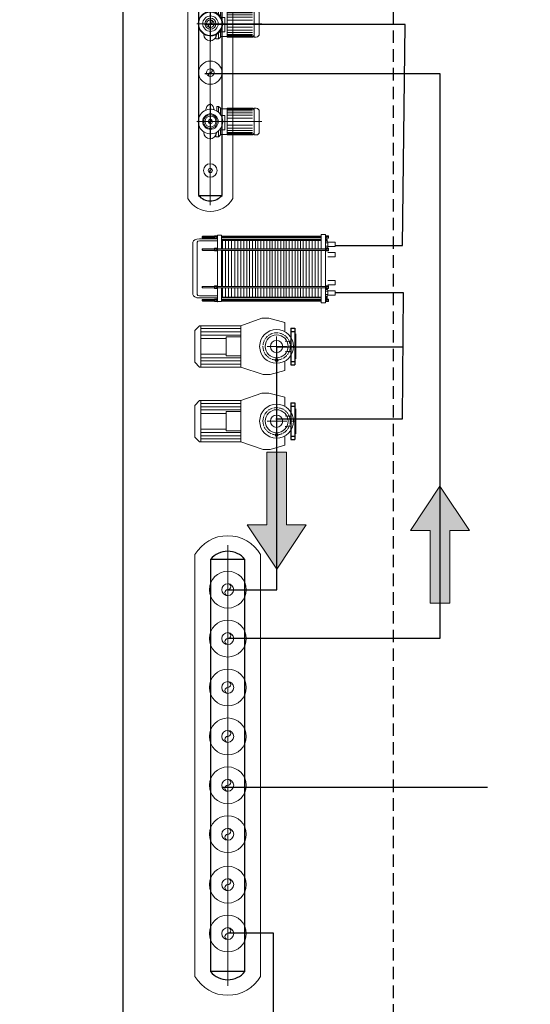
# Model space of a CAD drawing. Header units: inches. Extents: x 8001 to 766003, y -84601 to 563258.
# Tile 109 of 169: x 244270 to 245308, y 507919 to 509922. Entities that reach past the tile are written whole.
import ezdxf

# ---------------------------------------------------------------- set-up
doc = ezdxf.new("R2010")
doc.units = ezdxf.units.IN
doc.header["$MEASUREMENT"] = 0
for name, pattern in [('ACAD_ISO04W100', [30, 24, -3, 0, -3]), ('CONTINOUS', [0]), ('Dashed', [19.05, 12.7, -6.35]), ('HIDDEN', [9.525, 6.35, -3.175])]:
    doc.linetypes.add(name, pattern=pattern)
for name, color, linetype, lineweight in [('-0-Cihaz', 150, 'Continuous', 40), ('000 vrf PİPES', 2, 'Continuous', 18), ('0_Оси', 73, 'ACAD_ISO04W100', 20), ('_6-SGM-HT-_İç Tasarım_', 7, 'Continuous', 9), ('SGM-M-500-1-HI-HWS-RAD', 1, 'CONTINOUS', 30), ('SGM-M-500-2-HI-HWR-RAD', 3, 'HIDDEN', 30), ('SGM-M-500-9-HI-EQM', 150, 'CONTINOUS', 20), ('SGM-M-700-5-HVAC-WS-CWS-FCU', 32, 'CONTINOUS', 30), ('SGM-M-700-9-HVAC-WS-CWS-CON', 160, 'CONTINOUS', 30), ('оборудование', 216, 'Continuous', 30), ('Тонкие', 252, 'Continuous', 13)]:
    doc.layers.add(name, color=color, linetype=linetype, lineweight=lineweight)

# ---------------------------------------------------------------- blocks, each defined once
blk = doc.blocks.new('fkjhkhk')
at = {"color": 1, "linetype": 'Dashed', "ltscale": 2}
blk.add_line((222297.2, 272846.6), (222297.2, 260958.9), dxfattribs=at)
for q in [(221747.2, 267246.6), (221747.2, 266026.6)]:
    blk.add_line((221747.2, 272646.6), q)
blk = doc.blocks.new('Flow Direction - Flow Direction _25mm_-15131940-FIRST FLOOR DOMESTIC WATER PLUMBING PLANS A2')
at = {"layer": '_6-SGM-HT-_İç Tasarım_'}
blk.add_hatch(color=256, dxfattribs=at).paths.add_polyline_path([(0, 0), (-90, -60), (-90, -20), (-238, -20), (-238, 20), (-90, 20), (-90, 60)])
for p, q in [((0, 0), (-90, 60)), ((-90, 60), (-90, 20)), ((-90, 60), (0, 0)), ((-90, 20), (-90, 60)), ((-90, 20), (-238, 20)), ((-238, 20), (-238, -20)), ((-238, 20), (-238, -20)), ((-90, 20), (-238, 20)), ((-90, -60), (0, 0)), ((-238, -20), (-90, -20)), ((-90, -20), (-238, -20)), ((-90, -60), (0, 0)), ((-90, -20), (-90, -60)), ((-90, -20), (-90, -60))]:
    blk.add_line(p, q, dxfattribs=at)
blk = doc.blocks.new('*U58')
at = {"lineweight": 0, "ltscale": 40}
for p, q in [((277.31, 21), (2.08, 21)), ((2.08, -21), (277.31, -21))]:
    blk.add_line(p, q, dxfattribs=at)
at = {"lineweight": 30}
for p, q in [((5.17, 11), (5.17, -11)), ((274.22, 11), (5.17, 11)), ((274.22, 11), (274.22, -11)), ((5.17, -11), (274.22, -11))]:
    blk.add_line(p, q, dxfattribs=at)
at = {"lineweight": 5, "ltscale": 25}
blk.add_line((-4, 0), (283.39, 0), dxfattribs=at)
at = {"lineweight": 0, "ltscale": 40}
for centre, start, end in [((14.29, 0), 120.1773, 239.8227), ((265.1, 0), 300.1773, 59.8227)]:
    blk.add_arc(centre, 24.29, start, end, dxfattribs=at)
at = {"lineweight": 30}
for centre, start, end in [((14.29, 0), 129.67762, 230.32238), ((265.1, 0), 309.67762, 50.32238)]:
    blk.add_arc(centre, 14.29, start, end, dxfattribs=at)
blk = doc.blocks.new('*U265')
at = {"color": 0, "linetype": 'Continuous'}
for radius in [4.35, 1.35]:
    blk.add_circle((0, 0), radius, dxfattribs=at)
for centre, start, end in [((0, 0.67), 90, 270), ((0, -0.68), 270, 90)]:
    blk.add_arc(centre, 0.675, start, end, dxfattribs=at)
blk = doc.blocks.new('*U266')
at = {"color": 0, "linetype": 'Continuous'}
for radius in [7.45, 2.45]:
    blk.add_circle((0, 0), radius, dxfattribs=at)
for centre, start, end in [((0, 1.22), 90, 270), ((0, -1.22), 270, 90)]:
    blk.add_arc(centre, 1.23, start, end, dxfattribs=at)
blk = doc.blocks.new('A$Cdd9a3bca')
at = {"layer": 'SGM-M-500-9-HI-EQM', "ltscale": 30}
for p, q in [((-496, -104), (-496, 104)), ((-464, 136), (-445, 136)), ((-445, 117), (-431, 136)), ((-445, 136), (-445, 117)), ((-445, 117, 0), (-445, -117, 0)), ((-431, 136), (-175, 136)), ((-175, 130), (-427, 130, 0)), ((-175, 121), (-427, 121, 0)), ((-175, 110), (-427, 110, 0)), ((-175, 136), (-171, 136, 0)), ((-171, 130), (-175, 130)), ((-171, 121), (-175, 121)), ((-171, 110), (-175, 110)), ((-171, 136), (-171, -136)), ((-171, 136, 0), (-171, 130, 0)), ((-171, 130, 0), (-102, 130, 0)), ((-92, 145), (-102, 136)), ((-102, 80), (-102, 136)), ((-83, 154), (-91, 146)), ((-83, 100), (-83, 154)), ((-83, 154), (-64, 154)), ((-64, 113), (-64, 154)), ((0, -184), (0, 184)), ((-131, 0), (-523, 0)), ((-175, 90), (-427, 90, 0)), ((-175, 66), (-427, 66, 0)), ((-175, 36), (-427, 36, 0)), ((-175, 0), (-427, 0, 0)), ((-171, 90), (-175, 90)), ((-171, 66), (-175, 66)), ((-171, 36), (-175, 36)), ((-171, 0), (-175, 0)), ((-145, 63, 0), (-113, 63, 0)), ((-145, -83, 0), (-145, 63, 0)), ((138, 0), (-127, 0)), ((-175, -36), (-427, -36, 0)), ((-175, -66), (-427, -66, 0)), ((-175, -90), (-427, -90, 0)), ((-171, -36), (-175, -36)), ((-171, -66), (-175, -66)), ((-171, -90), (-175, -90)), ((-108, -83, 0), (-145, -83, 0)), ((-102, -136), (-102, -80)), ((-83, -154), (-83, -100)), ((-445, -136), (-464, -136)), ((-445, -117), (-445, -136)), ((-431, -136), (-445, -117)), ((-175, -136), (-431, -136)), ((-175, -110), (-427, -110, 0)), ((-175, -121), (-427, -121, 0)), ((-175, -130), (-427, -130, 0)), ((-171, -110), (-175, -110)), ((-171, -121), (-175, -121)), ((-171, -130), (-175, -130)), ((-171, -136, 0), (-175, -136)), ((-171, -130, 0), (-171, -136, 0)), ((-102, -130, 0), (-171, -130, 0)), ((-102, -136), (-102, -108)), ((-102, -136), (-102, -108)), ((-102, -136), (-102, -108)), ((-83, -154), (-102, -136)), ((-83, -154), (-102, -136)), ((-83, -154), (-102, -136)), ((-91, -146), (-102, -136)), ((-83, -154), (-90, -148)), ((-83, -154), (-83, -124)), ((-83, -154), (-83, -124)), ((-83, -154), (-83, -124)), ((-83, -154), (-55, -154)), ((-83, -154), (-64, -154)), ((-83, -154), (-64, -154)), ((-83, -154), (-64, -154)), ((-55, -154), (-55, -117)), ((-55, -134), (-55, -117)), ((-55, -134), (-55, -117)), ((-55, -134), (-55, -117))]:
    blk.add_line(p, q, dxfattribs=at)
for centre, major_axis, start_param, end_param in [((-464, 104), (22.6, 22.6), 0.785398, 2.356194), ((0, 0), (88.2, 88.2), 3.129705, 7.882529), ((0, 0), (88.2, 88.2), 1.605658, 3.106731), ((-464, -104), (22.6, -22.6), 3.926991, 5.497787), ((4, -111, 0), (45, -45), 3.993923, 7.074717)]:
    blk.add_ellipse(centre, major_axis=major_axis, ratio=1, start_param=start_param, end_param=end_param, dxfattribs=at)
for major_axis in [(55.6, 55.6), (39.6, 39.6)]:
    blk.add_ellipse((0, 0), major_axis=major_axis, ratio=1, dxfattribs=at)
blk.add_open_spline([(-36, 119), (-31, 146), (-22, 175), (33, 174), (44, 143), (50, 114)], degree=3, knots=[1.28065, 1.28065, 1.28065, 1.28065, 49.712881, 68.186322, 123.928132, 123.928132, 123.928132, 123.928132], dxfattribs=at)
blk = doc.blocks.new('A$C978089e6')
at = {"xscale": -0.25, "yscale": 0.25, "zscale": 0.25}
for p in [(-420.1, 71), (-420.1, -177.8)]:
    blk.add_blockref('A$Cdd9a3bca', p, dxfattribs=at)
at = {"layer": 'SGM-M-500-9-HI-EQM', "ltscale": 30, "xscale": 2.714285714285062, "yscale": 2.714285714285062, "zscale": 2.714285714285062, "rotation": 90.00000000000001}
blk.add_blockref('*U58', (-420.6, -379.5), dxfattribs=at)
at = {"layer": 'SGM-M-500-9-HI-EQM', "ltscale": 30, "xscale": -3.969657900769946, "yscale": 3.969657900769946, "zscale": 3.969657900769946}
for name, p in [('*U266', (-420.6, 319.8)), ('*U266', (-420.6, 195.4)), ('*U266', (-420.6, 71)), ('*U266', (-420.6, -53.4)), ('*U265', (-420.6, -177.8)), ('*U265', (-420.6, -302.2))]:
    blk.add_blockref(name, p, dxfattribs=at)
blk = doc.blocks.new('ESANJOR')
at = {"layer": '-0-Cihaz', "color": 132, "lineweight": 0}
for p, q in [((-54.97, 55.37), (-58.5, 55.37)), ((-32.23, 55.37), (-35.76, 55.37)), ((35.76, 55.37), (32.24, 55.37)), ((59.46, 55.37), (55.93, 55.37)), ((-59.3, 52.59), (-59.3, 52.49)), ((-59.3, 52.49), (-54.17, 52.49)), ((-59.08, 53.18), (-59.08, 55.2)), ((-54.59, 53.01), (-58.88, 53.01)), ((-58.13, -44.63), (-58.13, 48.58)), ((-57.91, 53.18), (-57.91, 55.2)), ((-57.87, 48.58), (-57.87, -44.63)), ((-55.6, 48.58), (-55.6, -44.63)), ((-55.56, 53.18), (-55.56, 55.2)), ((-55.34, -44.63), (-55.34, 48.58)), ((-54.39, 53.18), (-54.39, 55.2)), ((-54.17, 52.49), (-54.17, 52.59)), ((-52.39, 53.97), (-52.39, 53.97)), ((-52.39, 52.59), (-52.39, 53.97)), ((-52.39, 52.59), (-52.39, 52.59)), ((-52.04, -44.63), (-52.04, 48.58)), ((-49.64, 54.08), (-52.01, 54.08)), ((-49.64, 52.49), (-52.01, 52.49)), ((-51.62, 53.96), (-51.62, 52.6)), ((-50.61, -44.63), (-50.61, 48.58)), ((-50.04, 53.96), (-50.04, 52.6)), ((-36.56, 52.59), (-36.56, 52.49)), ((-36.56, 52.49), (-31.43, 52.49)), ((-36.34, 53.18), (-36.34, 55.2)), ((-31.85, 53.01), (-36.14, 53.01)), ((-35.39, -44.63), (-35.39, 52.49)), ((-35.17, 53.18), (-35.17, 55.2)), ((-35.13, 52.49), (-35.13, -48.54)), ((-32.86, 52.49), (-32.86, -48.54)), ((-32.82, 53.18), (-32.82, 55.2)), ((-32.6, -44.63), (-32.6, 52.49)), ((-31.65, 53.18), (-31.65, 55.2)), ((-31.43, 52.49), (-31.43, 52.59)), ((31.44, 52.59), (31.44, 52.59)), ((31.44, 52.49), (31.44, 52.59)), ((36.56, 52.49), (31.44, 52.49)), ((31.65, 53.18), (31.65, 55.2)), ((31.85, 53.01), (36.15, 53.01)), ((31.85, 53.01), (31.85, 53.01)), ((32.61, -44.63), (32.61, 52.49)), ((32.83, 53.18), (32.83, 55.2)), ((32.86, 52.49), (32.86, -48.54)), ((35.14, 52.49), (35.14, -48.54)), ((35.17, 53.18), (35.17, 55.2)), ((35.39, -44.63), (35.39, 52.49)), ((36.15, 53.01), (36.15, 53.01)), ((36.35, 53.18), (36.35, 55.2)), ((36.56, 52.59), (36.56, 52.49)), ((50.6, 54.08), (52.97, 54.08)), ((50.6, 52.49), (52.97, 52.49)), ((50.99, 53.96), (50.99, 52.6)), ((52.03, -44.63), (52.03, 48.58)), ((52.58, 53.96), (52.58, 52.6)), ((53.31, 48.58), (53.31, -44.63)), ((53.35, 53.97), (53.35, 53.97)), ((53.35, 52.59), (53.35, 53.97)), ((53.35, 52.59), (53.35, 52.59)), ((53.99, 52.6), (53.99, 53.95)), ((55.35, 54.06), (54.38, 54.06)), ((56.73, 52.49), (54.38, 52.49)), ((54.77, 52.6), (54.77, 53.95)), ((55.13, 52.59), (55.13, 52.59)), ((55.13, 52.49), (55.13, 52.59)), ((60.26, 52.49), (55.13, 52.49)), ((55.35, 53.18), (55.35, 55.2)), ((55.55, 53.01), (59.84, 53.01)), ((55.55, 53.01), (55.55, 53.01)), ((56.3, -44.63), (56.3, 48.58)), ((56.52, 53.18), (56.52, 55.2)), ((56.56, 48.58), (56.56, -44.63)), ((58.83, 48.58), (58.83, -44.63)), ((58.87, 53.18), (58.87, 55.2)), ((59.09, -44.63), (59.09, 48.58)), ((59.84, 53.01), (59.84, 53.01)), ((60.04, 53.18), (60.04, 55.2)), ((60.26, 52.59), (60.26, 52.49)), ((60.26, 52.59), (60.26, 52.59)), ((-59.3, -48.54), (-59.3, -48.64)), ((-54.17, -48.54), (-59.3, -48.54)), ((-59.08, -49.23), (-59.08, -51.25)), ((-58.88, -49.06), (-54.59, -49.06)), ((-58.5, -51.42), (-54.97, -51.42)), ((-58.13, -51.42), (-58.13, -62.11)), ((-58.13, -62.11), (-58.13, -51.42)), ((-57.91, -49.23), (-57.91, -51.25)), ((-57.87, -51.42), (-57.87, -62.61)), ((-57.87, -62.61), (-57.87, -51.42)), ((-55.6, -51.42), (-55.6, -62.61)), ((-55.6, -62.61), (-55.6, -51.42)), ((-55.56, -49.23), (-55.56, -51.25)), ((-55.34, -51.42), (-55.34, -62.11)), ((-55.34, -62.11), (-55.34, -51.42)), ((-54.39, -49.23), (-54.39, -51.25)), ((-54.17, -48.64), (-54.17, -48.54)), ((-36.56, -48.54), (-36.56, -48.64)), ((-31.43, -48.54), (-36.56, -48.54)), ((-36.34, -49.23), (-36.34, -51.25)), ((-36.14, -49.06), (-31.85, -49.06)), ((-35.76, -51.42), (-32.23, -51.42)), ((-35.39, -51.42), (-35.39, -62.11)), ((-35.39, -62.11), (-35.39, -51.42)), ((-35.17, -49.23), (-35.17, -51.25)), ((-35.13, -51.42), (-35.13, -62.61)), ((-35.13, -62.61), (-35.13, -51.42)), ((-32.86, -51.42), (-32.86, -62.61)), ((-32.86, -62.61), (-32.86, -51.42)), ((-32.82, -49.23), (-32.82, -51.25)), ((-32.6, -51.42), (-32.6, -62.11)), ((-32.6, -62.11), (-32.6, -51.42)), ((-31.65, -49.23), (-31.65, -51.25)), ((-31.43, -48.64), (-31.43, -48.54)), ((31.44, -48.54), (36.56, -48.54)), ((31.44, -48.64), (31.44, -48.54)), ((31.44, -48.64), (31.44, -48.64)), ((31.65, -49.23), (31.65, -51.25)), ((31.85, -49.06), (31.85, -49.06)), ((36.15, -49.06), (31.85, -49.06)), ((32.24, -51.42), (35.76, -51.42)), ((32.61, -51.42), (32.61, -62.11)), ((32.61, -62.11), (32.61, -51.42)), ((32.83, -49.23), (32.83, -51.25)), ((32.86, -51.42), (32.86, -62.61)), ((32.86, -62.61), (32.86, -51.42)), ((35.14, -51.42), (35.14, -62.61)), ((35.14, -62.61), (35.14, -51.42)), ((35.17, -49.23), (35.17, -51.25)), ((35.39, -51.42), (35.39, -62.11)), ((35.39, -62.11), (35.39, -51.42)), ((36.15, -49.06), (36.15, -49.06)), ((36.35, -49.23), (36.35, -51.25)), ((36.56, -48.54), (36.56, -48.64)), ((55.13, -48.54), (55.13, -48.64)), ((60.26, -48.54), (55.13, -48.54)), ((55.13, -48.64), (55.13, -48.64)), ((55.35, -49.23), (55.35, -51.25)), ((55.55, -49.06), (59.84, -49.06)), ((55.55, -49.06), (55.55, -49.06)), ((55.93, -51.42), (59.46, -51.42)), ((56.3, -51.42), (56.3, -62.11)), ((56.3, -62.11), (56.3, -51.42)), ((56.52, -49.23), (56.52, -51.25)), ((56.56, -51.42), (56.56, -62.61)), ((56.56, -62.61), (56.56, -51.42)), ((58.83, -51.42), (58.83, -62.61)), ((58.83, -62.61), (58.83, -51.42)), ((58.87, -49.23), (58.87, -51.25)), ((59.09, -51.42), (59.09, -62.11)), ((59.09, -62.11), (59.09, -51.42)), ((59.84, -49.06), (59.84, -49.06)), ((60.04, -49.23), (60.04, -51.25)), ((60.26, -48.64), (60.26, -48.54)), ((60.26, -48.64), (60.26, -48.64)), ((-55.45, -62.45), (-58.02, -62.45)), ((-55.96, -62.73), (-57.51, -62.73)), ((-32.71, -62.45), (-35.28, -62.45)), ((-33.22, -62.73), (-34.77, -62.73)), ((35.29, -62.45), (32.71, -62.45)), ((33.23, -62.73), (33.23, -62.73)), ((34.77, -62.73), (33.23, -62.73)), ((34.77, -62.73), (34.77, -62.73)), ((58.98, -62.45), (56.41, -62.45)), ((56.92, -62.73), (56.92, -62.73)), ((58.47, -62.73), (56.92, -62.73)), ((58.47, -62.73), (58.47, -62.73))]:
    blk.add_line(p, q, dxfattribs=at)
at = {"layer": '-0-Cihaz', "color": 111, "lineweight": 0}
for p, q in [((-47.26, 61.62), (-47.26, 54.71)), ((-39.44, 61.62), (-47.26, 61.62)), ((-39.44, 54.71), (-39.44, 61.62)), ((-28.66, 61.62), (-28.66, 54.71)), ((-20.84, 61.62), (-28.66, 61.62)), ((-20.84, 54.71), (-20.84, 61.62)), ((21.79, 61.62), (29.62, 61.62)), ((21.79, 54.71), (21.79, 61.62)), ((29.62, 61.62), (29.62, 54.71)), ((40.39, 61.62), (48.22, 61.62)), ((40.39, 54.71), (40.39, 61.62)), ((48.22, 61.62), (48.22, 54.71)), ((-49.37, 52.49), (-49.37, 54.52)), ((-37.32, 52.49), (-37.32, 54.52)), ((38.28, 52.49), (38.28, 54.52)), ((50.33, 52.49), (50.33, 54.52)), ((-53.44, -65.34), (-53.44, -48.54)), ((-49.6, -65.34), (-49.6, -48.54)), ((49.6, -48.54), (49.6, -65.34)), ((53.44, -48.54), (53.44, -65.34)), ((-53.44, -65.34), (-53.44, -65.34)), ((-49.6, -65.34), (-49.6, -65.34)), ((-47.38, -67.57), (-47.38, -67.57)), ((47.38, -67.57), (-47.38, -67.57)), ((-47.38, -71.4), (-47.38, -71.4)), ((47.38, -71.4), (-47.38, -71.4)), ((47.38, -67.57), (47.38, -67.57)), ((47.38, -71.4), (47.38, -71.4)), ((49.6, -65.34), (49.6, -65.34)), ((53.44, -65.34), (53.44, -65.34))]:
    blk.add_line(p, q, dxfattribs=at)
at = {"layer": '-0-Cihaz', "color": 171, "lineweight": 0}
for p, q in [((-61.6, 52.49), (-61.6, 48.58)), ((62.56, 52.49), (-61.6, 52.49)), ((-61.6, 48.58), (-35.39, 48.58)), ((32.61, 48.58), (-32.6, 48.58)), ((35.39, 48.58), (62.56, 48.58)), ((62.56, 48.58), (62.56, 52.49)), ((-60.04, -44.63), (-35.39, -44.63)), ((-60.04, -48.54), (-60.04, -44.63)), ((32.61, -44.63), (-32.6, -44.63)), ((35.39, -44.63), (60.04, -44.63)), ((60.04, -44.63), (60.04, -48.54)), ((60.04, -48.54), (-60.04, -48.54))]:
    blk.add_line(p, q, dxfattribs=at)
at = {"layer": '-0-Cihaz', "color": 111, "linetype": 'Continuous', "lineweight": 0}
for p, q in [((-38.86, 54.71), (-47.83, 54.71)), ((-46.34, 54.53), (-46.34, 52.48)), ((-40.36, 54.53), (-40.36, 52.48)), ((39.82, 54.71), (48.79, 54.71)), ((41.32, 54.53), (41.32, 52.48)), ((47.3, 54.53), (47.3, 52.48))]:
    blk.add_line(p, q, dxfattribs=at)
at = {"layer": '-0-Cihaz', "color": 155, "lineweight": 0}
for p, q in [((-50.61, 45.56), (-35.39, 45.56)), ((-50.61, 42.8), (-35.39, 42.8)), ((-50.61, 40.04), (-35.39, 40.04)), ((-50.61, 37.28), (-35.39, 37.28)), ((-32.6, 45.56), (32.61, 45.56)), ((-32.6, 42.8), (32.61, 42.8)), ((-32.6, 40.04), (32.61, 40.04)), ((-32.6, 37.28), (32.61, 37.28)), ((52.03, 45.56), (35.39, 45.56)), ((52.03, 42.8), (35.39, 42.8)), ((52.03, 40.04), (35.39, 40.04)), ((52.03, 37.28), (35.39, 37.28)), ((-50.61, 34.52), (-35.39, 34.52)), ((-50.61, 31.76), (-35.39, 31.76)), ((-50.61, 29), (-35.39, 29)), ((-32.6, 34.52), (32.61, 34.52)), ((-32.6, 31.76), (32.61, 31.76)), ((-32.6, 29), (32.61, 29)), ((52.03, 34.52), (35.39, 34.52)), ((52.03, 31.76), (35.39, 31.76)), ((52.03, 29), (35.39, 29)), ((-50.61, 26.81), (-35.39, 26.81)), ((-50.61, 24.05), (-35.39, 24.05)), ((-50.61, 21.29), (-35.39, 21.29)), ((-50.61, 18.53), (-35.39, 18.53)), ((-32.6, 26.81), (32.61, 26.81)), ((-32.6, 24.05), (32.61, 24.05)), ((-32.6, 21.29), (32.61, 21.29)), ((-32.6, 18.53), (32.61, 18.53)), ((52.03, 26.81), (35.39, 26.81)), ((52.03, 24.05), (35.39, 24.05)), ((52.03, 21.29), (35.39, 21.29)), ((52.03, 18.53), (35.39, 18.53)), ((-50.61, 15.77), (-35.39, 15.77)), ((-50.61, 13.59), (-35.39, 13.59)), ((-50.61, 10.83), (-35.39, 10.83)), ((-32.6, 15.77), (32.61, 15.77)), ((-32.6, 13.59), (32.61, 13.59)), ((-32.6, 10.83), (32.61, 10.83)), ((52.03, 15.77), (35.39, 15.77)), ((52.03, 13.59), (35.39, 13.59)), ((52.03, 10.83), (35.39, 10.83)), ((-50.61, 8.07), (-35.39, 8.07)), ((-50.61, 5.31), (-35.39, 5.31)), ((-50.61, 2.55), (-35.39, 2.55)), ((-50.61, 0.36), (-35.39, 0.36)), ((-32.6, 8.07), (32.61, 8.07)), ((-32.6, 5.31), (32.61, 5.31)), ((-32.6, 2.55), (32.61, 2.55)), ((-32.6, 0.36), (32.61, 0.36)), ((52.03, 8.07), (35.39, 8.07)), ((52.03, 5.31), (35.39, 5.31)), ((52.03, 2.55), (35.39, 2.55)), ((52.03, 0.36), (35.39, 0.36)), ((-50.61, -2.4), (-35.39, -2.4)), ((-50.61, -5.16), (-35.39, -5.16)), ((-50.61, -7.92), (-35.39, -7.92)), ((-32.6, -2.4), (32.61, -2.4)), ((-32.6, -5.16), (32.61, -5.16)), ((-32.6, -7.92), (32.61, -7.92)), ((52.03, -2.4), (35.39, -2.4)), ((52.03, -5.16), (35.39, -5.16)), ((52.03, -7.92), (35.39, -7.92)), ((-50.61, -10.68), (-35.39, -10.68)), ((-50.61, -12.87), (-35.39, -12.87)), ((-50.61, -15.63), (-35.39, -15.63)), ((-50.61, -18.39), (-35.39, -18.39)), ((-32.6, -10.68), (32.61, -10.68)), ((-32.6, -12.87), (32.61, -12.87)), ((-32.6, -15.63), (32.61, -15.63)), ((-32.6, -18.39), (32.61, -18.39)), ((52.03, -10.68), (35.39, -10.68)), ((52.03, -12.87), (35.39, -12.87)), ((52.03, -15.63), (35.39, -15.63)), ((52.03, -18.39), (35.39, -18.39)), ((-50.61, -21.15), (-35.39, -21.15)), ((-50.61, -23.91), (-35.39, -23.91)), ((-50.61, -26.67), (-35.39, -26.67)), ((-32.6, -21.15), (32.61, -21.15)), ((-32.6, -23.91), (32.61, -23.91)), ((-32.6, -26.67), (32.61, -26.67)), ((52.03, -21.15), (35.39, -21.15)), ((52.03, -23.91), (35.39, -23.91)), ((52.03, -26.67), (35.39, -26.67)), ((-50.61, -29.43), (-35.39, -29.43)), ((-50.61, -32.19), (-35.39, -32.19)), ((-50.61, -35.52), (-35.39, -35.52)), ((-32.6, -29.43), (32.61, -29.43)), ((-32.6, -32.19), (32.61, -32.19)), ((-32.6, -35.52), (32.61, -35.52)), ((52.03, -29.43), (35.39, -29.43)), ((52.03, -32.19), (35.39, -32.19)), ((52.03, -35.52), (35.39, -35.52)), ((-50.61, -38.28), (-35.39, -38.28)), ((-50.61, -41.04), (-35.39, -41.04)), ((-50.61, -43.8), (-35.39, -43.8)), ((-32.6, -38.28), (32.61, -38.28)), ((-32.6, -41.04), (32.61, -41.04)), ((-32.6, -43.8), (32.61, -43.8)), ((52.03, -38.28), (35.39, -38.28)), ((52.03, -41.04), (35.39, -41.04)), ((52.03, -43.8), (35.39, -43.8))]:
    blk.add_line(p, q, dxfattribs=at)
at = {"layer": '-0-Cihaz', "color": 132, "lineweight": 0}
for centre, radius, start, end in [((-58.5, 54.29), 1.08, 57.13278, 122.86722), ((-56.74, 51.3), 4.07, 73.22135, 106.77865), ((-54.97, 54.29), 1.08, 57.13278, 122.86722), ((-35.76, 54.29), 1.08, 57.13278, 122.86722), ((-33.99, 51.3), 4.07, 73.22135, 106.77865), ((-32.23, 54.29), 1.08, 57.13278, 122.86722), ((32.24, 54.29), 1.08, 57.13278, 122.86722), ((34, 51.3), 4.07, 73.22135, 106.77865), ((35.76, 54.29), 1.08, 57.13278, 122.86722), ((55.93, 54.29), 1.08, 57.13278, 122.86722), ((57.69, 51.3), 4.07, 73.22135, 106.77865), ((59.46, 54.29), 1.08, 57.13278, 122.86722), ((-58.88, 52.59), 0.414, 90, 180), ((-58.5, 54.09), 1.08, 237.13278, 302.86722), ((-56.74, 57.08), 4.07, 253.22135, 286.77865), ((-54.97, 54.09), 1.08, 237.13278, 302.86722), ((-54.59, 52.59), 0.414, 0, 90), ((-52.01, 53.35), 0.728, 57.13278, 121.46863), ((-52.01, 53.22), 0.728, 238.53137, 302.86722), ((-50.83, 51.34), 2.74, 73.22135, 106.77865), ((-50.83, 55.23), 2.74, 253.22135, 286.77865), ((-49.64, 53.35), 0.728, 68.20159, 122.86722), ((-49.64, 53.22), 0.728, 237.13278, 291.79841), ((-36.14, 52.59), 0.414, 90, 180), ((-35.76, 54.09), 1.08, 237.13278, 302.86722), ((-33.99, 57.08), 4.07, 253.22135, 286.77865), ((-32.23, 54.09), 1.08, 237.13278, 302.86722), ((-31.85, 52.59), 0.414, 360, 90), ((31.85, 52.59), 0.414, 90, 180), ((32.24, 54.09), 1.08, 237.13278, 302.86722), ((34, 57.08), 4.07, 253.22135, 286.77865), ((35.76, 54.09), 1.08, 237.13278, 302.86722), ((36.15, 52.59), 0.414, 360, 90), ((50.6, 53.35), 0.728, 57.13278, 111.79841), ((50.6, 53.22), 0.728, 248.20159, 302.86722), ((51.78, 51.34), 2.74, 73.22135, 106.77865), ((51.78, 55.23), 2.74, 253.22135, 286.77865), ((52.97, 53.35), 0.728, 58.53137, 122.86722), ((52.97, 53.22), 0.728, 237.13278, 301.46863), ((54.38, 53.34), 0.721, 57.13278, 122.86722), ((54.38, 53.21), 0.721, 237.13278, 302.86722), ((55.56, 51.35), 2.71, 94.44699, 106.77865), ((55.56, 55.2), 2.71, 253.22135, 261.03183), ((55.55, 52.59), 0.414, 90, 180), ((55.93, 54.09), 1.08, 237.13278, 302.86722), ((57.69, 57.08), 4.07, 253.22135, 286.77865), ((59.46, 54.09), 1.08, 237.13278, 302.86722), ((59.84, 52.59), 0.414, 0, 90), ((-58.88, -48.64), 0.414, 180, 270), ((-58.5, -50.14), 1.08, 57.13278, 122.86722), ((-58.5, -50.34), 1.08, 237.13278, 302.86722), ((-56.74, -53.13), 4.07, 73.22135, 106.77865), ((-56.74, -47.35), 4.07, 253.22135, 286.77865), ((-54.97, -50.14), 1.08, 57.13278, 122.86722), ((-54.97, -50.34), 1.08, 237.13278, 302.86722), ((-54.59, -48.64), 0.414, 270, 0), ((-36.14, -48.64), 0.414, 180, 270), ((-35.76, -50.14), 1.08, 57.13278, 122.86722), ((-35.76, -50.34), 1.08, 237.13278, 302.86722), ((-33.99, -53.13), 4.07, 73.22135, 106.77865), ((-33.99, -47.35), 4.07, 253.22135, 286.77865), ((-32.23, -50.14), 1.08, 57.13278, 122.86722), ((-32.23, -50.34), 1.08, 237.13278, 302.86722), ((-31.85, -48.64), 0.414, 270, 0), ((31.85, -48.64), 0.414, 180, 270), ((32.24, -50.14), 1.08, 57.13278, 122.86722), ((32.24, -50.34), 1.08, 237.13278, 302.86722), ((34, -53.13), 4.07, 73.22135, 106.77865), ((34, -47.35), 4.07, 253.22135, 286.77865), ((35.76, -50.14), 1.08, 57.13278, 122.86722), ((35.76, -50.34), 1.08, 237.13278, 302.86722), ((36.15, -48.64), 0.414, 270, 0), ((55.55, -48.64), 0.414, 180, 270), ((55.93, -50.14), 1.08, 57.13278, 122.86722), ((55.93, -50.34), 1.08, 237.13278, 302.86722), ((57.69, -53.13), 4.07, 73.22135, 106.77865), ((57.69, -47.35), 4.07, 253.22135, 286.77865), ((59.46, -50.14), 1.08, 57.13278, 122.86722), ((59.46, -50.34), 1.08, 237.13278, 302.86722), ((59.84, -48.64), 0.414, 270, 0), ((-57.51, -62.11), 0.621, 180, 270), ((-55.96, -62.11), 0.621, 270, 0), ((-34.77, -62.11), 0.621, 180, 270), ((-33.22, -62.11), 0.621, 270, 0), ((33.23, -62.11), 0.621, 180, 270), ((34.77, -62.11), 0.621, 270, 0), ((56.92, -62.11), 0.621, 180, 270), ((58.47, -62.11), 0.621, 270, 360)]:
    blk.add_arc(centre, radius, start, end, dxfattribs=at)
at = {"layer": '-0-Cihaz', "color": 111, "lineweight": 0}
for centre, radius, start, end in [((-47.38, -65.34), 6.06, 180, 270), ((-47.38, -65.34), 2.22, 180, 270), ((47.38, -65.34), 2.22, 270, 0), ((47.38, -65.34), 6.06, 270, 0)]:
    blk.add_arc(centre, radius, start, end, dxfattribs=at)
at = {"layer": '-0-Cihaz', "color": 111, "linetype": 'Continuous', "lineweight": 0, "extrusion": (0, 0, -1)}
for centre, major_axis, start_param, end_param in [((-47.83, 53.61), (2.75, 0), 4.119993, 5.28603), ((-43.35, 50.56), (-10.36, 0), 1.277954, 1.863639), ((-38.86, 53.61), (-2.75, 0), 0.997155, 2.163192)]:
    blk.add_ellipse(centre, major_axis=major_axis, ratio=0.4, start_param=start_param, end_param=end_param, dxfattribs=at)
at = {"layer": '-0-Cihaz', "color": 111, "linetype": 'Continuous', "lineweight": 0}
for centre, major_axis, start_param, end_param in [((39.82, 53.61), (-2.75, 0), 4.138748, 5.304785), ((44.31, 50.56), (-10.36, 0), 4.419546, 5.005232), ((48.79, 53.61), (-2.75, 0), 4.119993, 5.28603)]:
    blk.add_ellipse(centre, major_axis=major_axis, ratio=0.4, start_param=start_param, end_param=end_param, dxfattribs=at)
blk = doc.blocks.new('A$C5dafb3f0')
at = {"layer": '-0-Cihaz', "xscale": 1.40625, "yscale": 2.718749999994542, "zscale": 1.875, "rotation": 270}
blk.add_blockref('ESANJOR', (-21.6, 59.4), dxfattribs=at)
blk = doc.blocks.new('*U267')
for p, q in [((0, 97.5), (21, 97.5)), ((0, -97.5), (0, 97.5)), ((21, -97.5), (21, 97.5)), ((24, -66.5), (24, 66.5)), ((0, -97.5), (21, -97.5))]:
    blk.add_line(p, q)
at = {"layer": 'Defpoints'}
for p, q in [((0, 80), (21, 80)), ((0, -80), (21, -80))]:
    blk.add_line(p, q, dxfattribs=at)
blk = doc.blocks.new('*U49')
at = {"color": 150, "lineweight": 9}
for radius in [90, 61]:
    blk.add_circle((0, 0), radius, dxfattribs=at)
at = {"color": 150, "lineweight": 13}
for centre, radius in [((0, 72.5), 8), ((0, 0), 32.5)]:
    blk.add_circle(centre, radius, dxfattribs=at)
at = {"layer": '0_Оси', "color": 150, "lineweight": 13}
blk.add_line((0, 62.9), (0, 82.1), dxfattribs=at)
at = {"layer": '0_Оси', "color": 150, "lineweight": 9}
blk.add_circle((0, 0), 72.5, dxfattribs=at)
blk = doc.blocks.new('*U264')
at = {"color": 142, "lineweight": 13, "ltscale": 0.2}
for points in [[(110, 289.8), (110, 510.1), (84, 534.9), (-84.1, 534.9), (-110, 510.1), (-110, 289.8)], [(-78.1, 55.2), (-127.7, 55.2), (-149.7, 141.2), (-149.7, 178.6), (-110, 289.8), (110, 289.8), (149.8, 171.8), (149.8, 134.4), (127.6, 55.2), (78, 55.2)]]:
    blk.add_lwpolyline(points, dxfattribs=at)
at = {"color": 142, "lineweight": 13, "ltscale": 3}
for points in [[(0, 150.2), (0, 45.3)], [(52.4, 100), (-52.5, 100)], [(30.4, 24), (-30.4, 24)], [(0, 0), (0, 24)]]:
    blk.add_lwpolyline(points, dxfattribs=at)
for centre, start, end in [((-116.4, 36.8), 351.7618, 11.1855), ((116.4, 36.8), 168.8145, 188.2382)]:
    blk.add_arc(centre, 89.5, start, end, dxfattribs=at)
at = {"layer": 'Тонкие', "color": 142, "ltscale": 3}
for points in [[(-110, 503), (110, 503)], [(-94.4, 289.8), (-94.4, 503)], [(-77.3, 289.8), (-77.3, 503)], [(-60.3, 289.8), (-60.3, 503)], [(-41.8, 367.8), (-41.8, 503)], [(41.7, 367.8), (41.7, 503)], [(60.2, 289.8), (60.2, 503)], [(77.3, 289.8), (77.3, 503)], [(94.3, 289.8), (94.3, 503)]]:
    blk.add_lwpolyline(points, dxfattribs=at)
blk.add_lwpolyline([(-51.1, 367.8), (-51.1, 289.8), (51, 289.8), (51, 367.8)], close=True, dxfattribs=at)
at = {"color": 142, "lineweight": 5, "rotation": 270}
for name, p in [('*U49', (0, 100)), ('*U267', (0, 24))]:
    blk.add_blockref(name, p, dxfattribs=at)
blk = doc.blocks.new('A$C831d6518')
at = {"layer": 'оборудование', "lineweight": 13, "xscale": -0.4778621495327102, "yscale": 0.4778621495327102, "zscale": 0.4778621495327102, "rotation": 90}
for p in [(-92.2, 84.7), (-92.2, -105.6)]:
    blk.add_blockref('*U264', p, dxfattribs=at)
blk = doc.blocks.new('*U57')
at = {"lineweight": 0, "ltscale": 40}
for p, q in [((272.39, 21), (2.08, 21)), ((2.08, -21), (272.39, -21))]:
    blk.add_line(p, q, dxfattribs=at)
at = {"lineweight": 30}
for p, q in [((5.17, 11), (5.17, -11)), ((269.31, 11), (5.17, 11)), ((269.31, 11), (269.31, -11)), ((5.17, -11), (269.31, -11))]:
    blk.add_line(p, q, dxfattribs=at)
at = {"lineweight": 5, "ltscale": 25}
blk.add_line((-4, 0), (278.47, 0), dxfattribs=at)
at = {"lineweight": 0, "ltscale": 40}
for centre, start, end in [((14.29, 0), 120.1773, 239.8227), ((260.18, 0), 300.1773, 59.8227)]:
    blk.add_arc(centre, 24.29, start, end, dxfattribs=at)
at = {"lineweight": 30}
for centre, start, end in [((14.29, 0), 129.67762, 230.32238), ((260.18, 0), 309.67762, 50.32238)]:
    blk.add_arc(centre, 14.29, start, end, dxfattribs=at)
blk = doc.blocks.new('*U263')
at = {"color": 0, "linetype": 'Continuous'}
for radius in [11.8, 3.8]:
    blk.add_circle((0, 0), radius, dxfattribs=at)
for centre, start, end in [((0, 1.9), 90, 270), ((0, -1.9), 270, 90)]:
    blk.add_arc(centre, 1.9, start, end, dxfattribs=at)
blk = doc.blocks.new('A$C1b5a187c')
at = {"layer": 'SGM-M-500-9-HI-EQM', "ltscale": 30, "xscale": 3.969657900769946, "yscale": 3.969657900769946, "zscale": 3.969657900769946, "rotation": 270}
blk.add_blockref('*U57', (115.6, 305.7), dxfattribs=at)
at = {"layer": 'SGM-M-500-9-HI-EQM', "ltscale": 30, "xscale": -3.969657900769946, "yscale": 3.969657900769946, "zscale": 3.969657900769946}
for p in [(115.6, 208.1), (115.6, 83.7), (115.6, -40.7), (115.6, -165.1), (115.6, -289.5), (115.6, -413.9), (115.6, -542.1), (115.6, -666.5)]:
    blk.add_blockref('*U263', p, dxfattribs=at)

msp = doc.modelspace()

# ---------------------------------------------------------------- block references
at = {"color": 18, "true_color": 0x000000}
msp.add_blockref('fkjhkhk', (22732.416, 238120.084), dxfattribs=at)

# ---------------------------------------------------------------- next in the draw order: linework, layer by layer
at = {"layer": 'SGM-M-500-1-HI-HWS-RAD', "ltscale": 500}
for points in [[(244911.58, 509462.403), (245048.561, 509462.403), (245054.084, 509912.403), (244645.727, 509912.403)], [(244790.81, 509110.085), (245048.561, 509110.085), (245050.563, 509365.976), (244911.554, 509365.976)], [(244692.965, 508762.18), (244792.594, 508762.076), (244793.108, 509256.518), (245048.561, 509256.518)]]:
    msp.add_lwpolyline(points, dxfattribs=at)
at = {"layer": 'SGM-M-500-2-HI-HWR-RAD', "ltscale": 500}
msp.add_lwpolyline([(244646.13, 509812.403), (245124.515, 509812.403), (245124.515, 508662.658), (244692.965, 508662.658)], dxfattribs=at)
at = {"layer": 'SGM-M-700-5-HVAC-WS-CWS-FCU', "ltscale": 500}
msp.add_line((244681.432, 508360.537), (245221.056, 508360.537), dxfattribs=at)
at = {"layer": 'SGM-M-700-9-HVAC-WS-CWS-CON', "ltscale": 500}
msp.add_lwpolyline([(245554.124, 507749.698), (245554.124, 507688.079), (244785.688, 507688.079), (244785.688, 508063.311), (244692.965, 508063.311)], dxfattribs=at)

# ---------------------------------------------------------------- next in the draw order: block references
at = {"color": 7, "ltscale": 1.2, "xscale": 0.8, "yscale": 0.8, "zscale": 0.8}
for name, p in [('A$C978089e6', (244993.93, 509856.856)), ('A$C5dafb3f0', (244794.817, 509368.334))]:
    msp.add_blockref(name, p, dxfattribs=at)
at = {"layer": '000 vrf PİPES', "ltscale": 10, "xscale": 0.8, "yscale": 0.8, "zscale": 0.8}
for name, p in [('A$C831d6518', (244904.267, 509189.391)), ('A$C1b5a187c', (244600.522, 508595.724))]:
    msp.add_blockref(name, p, dxfattribs=at)
at = {"layer": '_6-SGM-HT-_İç Tasarım_'}
for p, rotation in [((244792.531, 508803.798), 270), ((245124.515, 508972.756), 90.00000000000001)]:
    msp.add_blockref('Flow Direction - Flow Direction _25mm_-15131940-FIRST FLOOR DOMESTIC WATER PLUMBING PLANS A2', p, dxfattribs=dict(at, rotation=rotation))

doc.saveas('drawing.dxf')
